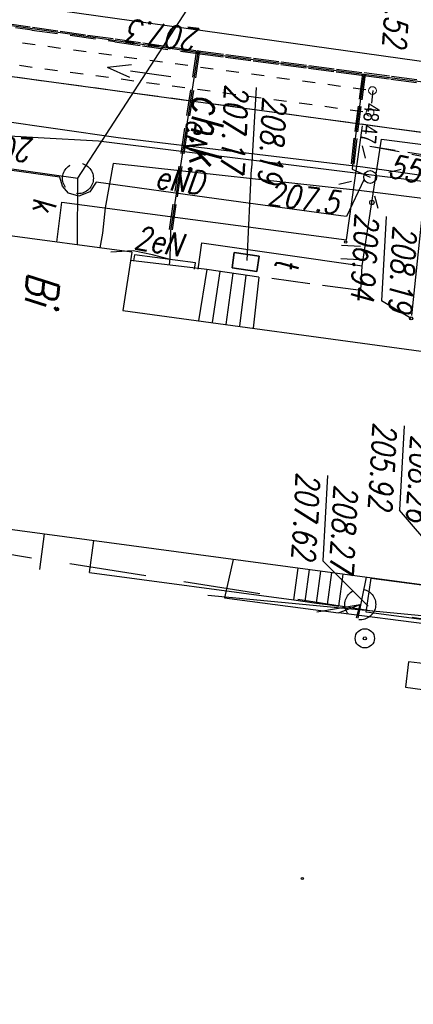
# Model space of a CAD drawing. Extents: x -110 to 11927435, y -6590197 to 5675023.
# Tile 17 of 71: x 11598449 to 11598464, y -1437284 to -1437245. Entities that reach past the tile are written whole.
import ezdxf
from ezdxf.enums import TextEntityAlignment as Align

# ---------------------------------------------------------------- set-up
doc = ezdxf.new("R2010")
doc.units = 0
doc.header["$PDMODE"] = 33
doc.header["$PDSIZE"] = 0.3
for name, pattern in [('BGT', [0]), ('BPB', [1.5, 1, -0.5]), ('BUD', [0]), ('KOC', [2, 1.5, -0.5]), ('KOJ', [0]), ('KOR', [1, 0.5, -0.5]), ('KOU', [1.5, 1, -0.5]), ('SCH', [0]), ('UBE', [1.5, 1, -0.5]), ('UOK', [1.5, 1, -0.5]), ('UOT', [1.5, 1, -0.5]), ('UPE', [0]), ('UPG', [0]), ('UPK', [0]), ('UPT', [0]), ('UPW', [0]), ('UXE', [1.5, 1, -0.5]), ('UXT', [1.5, 1, -0.5])]:
    doc.linetypes.add(name, pattern=pattern)
doc.layers.get('0').update_dxf_attribs({"color": 250, "linetype": 'CONTINUOUS', "lineweight": 100})
doc.layers.add('_0', color=7, linetype='CONTINUOUS')
for name, color, linetype, lineweight, plot in [('PP$$O', 209, 'CONTINUOUS', 13, False), ('PPUZO', 230, 'CONTINUOUS', 13, False), ('PPUZP', 230, 'CONTINUOUS', 13, False)]:
    doc.layers.add(name, color=color, linetype=linetype, lineweight=lineweight, plot=plot)
doc.styles.add('K1_ACAD', font='romans.shx', dxfattribs={"width": 0.8, "oblique": 12})
doc.styles.add('OPIS_PIK', font='txt', dxfattribs={"width": 0.8, "height": 1.2})
doc.styles.get("Standard").update_dxf_attribs({"font": 'Simplex.SHX', "width": 0.75})

# ---------------------------------------------------------------- blocks, each defined once
blk = doc.blocks.new('other_WSU')
at = {"linetype": 'Continuous'}
blk.add_circle((0, 0), 0.045, dxfattribs=at)
blk = doc.blocks.new('other_LAT')
at = {"linetype": 'Continuous'}
for p, q in [((0, 0.75), (0, 1.25)), ((-1.25, 0), (-0.75, 0)), ((0.75, 0), (1.25, 0)), ((0, -0.75), (0, -1.25))]:
    blk.add_line(p, q, dxfattribs=at)
blk = doc.blocks.new('other_SLS')
at = {"linetype": 'Continuous'}
blk.add_circle((0, 0), 0.25, dxfattribs=at)
blk = doc.blocks.new('other_UGE')
at = {"linetype": 'Continuous'}
blk.add_circle((0, 0), 0.0625, dxfattribs=at)
blk = doc.blocks.new('other_UGK')
at = {"linetype": 'Continuous'}
blk.add_circle((0, 0), 0.0625, dxfattribs=at)
blk = doc.blocks.new('TRA1')
at = {"linetype": 'Continuous'}
for p, q in [((-0.2625, -0.375), (-0.2625, 0.375)), ((0.2625, -0.375), (0.2625, 0.375))]:
    blk.add_line(p, q, dxfattribs=at)
blk = doc.blocks.new('other_WSP')
at = {"linetype": 'Continuous'}
blk.add_circle((0, 0), 0.045, dxfattribs=at)
blk = doc.blocks.new('other_UKK')
at = {"linetype": 'Continuous'}
blk.add_circle((0, 0), 0.375, dxfattribs=at)
blk = doc.blocks.new('other_WLD')
at = {"linetype": 'Continuous'}
for p, q in [((0.5, 0.333), (-0.5, 0.333)), ((-0.5, 0.333), (-0.5, -0.333)), ((0.5, -0.333), (0.5, 0.333)), ((-0.5, -0.333), (0.5, -0.333))]:
    blk.add_line(p, q, dxfattribs=at)
blk = doc.blocks.new('PIK_UZ')
at = {"layer": 'PPUZP'}
blk.add_point((0, 0), dxfattribs=at)
at = {"layer": 'PP$$O', "oblique": 15, "width": 0.8, "flags": 1}
blk.add_attdef('KOD', (1, -1.3), '', height=0.5, dxfattribs=at)
at = {"layer": 'PPUZO', "color": 0, "style": 'OPIS_PIK', "width": 0.8}
blk.add_attdef('NR_PKT', (1, -0.5), '', height=1.2, dxfattribs=at)
blk = doc.blocks.new('other_KCI')
at = {"linetype": 'Continuous'}
for p, q in [((0, 0), (1.585, 0)), ((1.585, 0.25), (2.5, 0)), ((1.585, -0.25), (2.5, 0))]:
    blk.add_line(p, q, dxfattribs=at)
blk = doc.blocks.new('mdcp Łuszczanowiece')
at = {"layer": '_0', "linetype": 'KOU'}
blk.add_line((6591228.89, 5674894.8), (6591226.55, 5674833.05), dxfattribs=at)
at = {"layer": '_0'}
blk.add_line((6591228.89, 5674894.8), (6591226.64, 5674835.34), dxfattribs=at)
at = {"layer": '_0', "linetype": 'UPG'}
for p, q in [((6591230.646, 5674894.444), (6591230.048, 5674871.689)), ((6591230.048, 5674871.689), (6591230.147, 5674869.328)), ((6591230.147, 5674869.328), (6591230.288, 5674865.953))]:
    blk.add_line(p, q, dxfattribs=at)
at = {"layer": '_0', "linetype": 'KOJ'}
for p, q in [((6591225.968, 5674889.524), (6591225.104, 5674869.049)), ((6591232.933, 5674881.668), (6591228.451, 5674881.861)), ((6591232.551, 5674870.492), (6591232.933, 5674881.668)), ((6591234.123, 5674870.453), (6591232.551, 5674870.492))]:
    blk.add_line(p, q, dxfattribs=at)
at = {"layer": '_0', "linetype": 'UPE'}
for p, q in [((6591231.165, 5674888.973), (6591230.978, 5674882.064)), ((6591226.44, 5674881.72), (6591226.58, 5674886)), ((6591230.17, 5674881.62), (6591230.41, 5674882.35)), ((6591230.521, 5674882.129), (6591232.036, 5674881.581)), ((6591230.978, 5674882.064), (6591230.862, 5674872.333)), ((6591226.22, 5674875.2), (6591226.44, 5674881.72)), ((6591226.44, 5674881.72), (6591228.97, 5674881.63)), ((6591228.97, 5674881.63), (6591230.17, 5674881.62)), ((6591232.036, 5674881.581), (6591232.028, 5674881.368)), ((6591232.028, 5674881.368), (6591231.835, 5674876.472)), ((6591231.835, 5674876.472), (6591231.652, 5674871.753)), ((6591234.396, 5674875.904), (6591234.316, 5674873.509)), ((6591234.646, 5674875.895), (6591234.396, 5674875.904)), ((6591225.54, 5674860.01), (6591226.22, 5674875.2)), ((6591226.22, 5674875.2), (6591233.25, 5674874.81)), ((6591233.25, 5674874.81), (6591234.32, 5674874.89)), ((6591234.359, 5674874.862), (6591234.257, 5674874.207)), ((6591234.32, 5674874.89), (6591234.59, 5674874.9)), ((6591234.257, 5674874.207), (6591234.169, 5674873.443)), ((6591234.316, 5674873.509), (6591234.557, 5674873.499)), ((6591234.169, 5674873.443), (6591234.305, 5674872.587)), ((6591230.862, 5674872.333), (6591232.609, 5674872.198)), ((6591232.609, 5674872.198), (6591233.604, 5674872.185)), ((6591233.604, 5674872.185), (6591234.184, 5674872.145)), ((6591231.652, 5674871.753), (6591232.05, 5674871.539)), ((6591232.05, 5674871.539), (6591232.255, 5674871.129)), ((6591232.255, 5674871.129), (6591232.175, 5674870.719)), ((6591231.925, 5674870.465), (6591231.591, 5674870.324)), ((6591232.175, 5674870.719), (6591231.925, 5674870.465)), ((6591231.591, 5674870.324), (6591231.416, 5674865.794))]:
    blk.add_line(p, q, dxfattribs=at)
at = {"layer": '_0', "linetype": 'Continuous'}
for p, q in [((6591247.214, 5674888.902), (6591243.222, 5674884.75)), ((6591239.935, 5674884.613), (6591243.222, 5674884.75)), ((6591235.738, 5674884.478), (6591235.169, 5674883.265)), ((6591247.063, 5674883.902), (6591245.475, 5674881.968)), ((6591231.882, 5674883.128), (6591235.169, 5674883.265)), ((6591242.156, 5674881.829), (6591245.475, 5674881.968)), ((6591227.376, 5674877.59), (6591230.533, 5674877.723)), ((6591234.116, 5674877.901), (6591230.533, 5674877.723)), ((6591231.567, 5674871.031), (6591224.359, 5674874.758))]:
    blk.add_line(p, q, dxfattribs=at)
at = {"layer": '_0', "linetype": 'UPK'}
for p, q in [((6591247.242, 5674877.65), (6591247.214, 5674888.902)), ((6591247.54, 5674886.244), (6591247.431, 5674882.776)), ((6591227.618, 5674884.529), (6591235.623, 5674884.486)), ((6591247.562, 5674883.554), (6591245.95, 5674883.731)), ((6591247.558, 5674883.488), (6591247.026, 5674883.59)), ((6591247.474, 5674881.931), (6591247.026, 5674883.59)), ((6591247.431, 5674882.776), (6591247.026, 5674883.59)), ((6591247.278, 5674878.306), (6591247.431, 5674882.776)), ((6591234.152, 5674871.259), (6591231.567, 5674871.031)), ((6591230.433, 5674845.059), (6591231.567, 5674871.031)), ((6591245.491, 5674871.068), (6591246.883, 5674871.018))]:
    blk.add_line(p, q, dxfattribs=at)
at = {"layer": '_0', "linetype": 'UXT'}
blk.add_line((6591229.216, 5674882.223), (6591229.572, 5674888.064), dxfattribs=at)
at = {"layer": '_0', "linetype": 'UXE'}
blk.add_line((6591229.761, 5674887.861), (6591229.216, 5674882.223), dxfattribs=at)
at = {"layer": '_0', "linetype": 'UPW'}
for p, q in [((6591230.047, 5674882.034), (6591230.263, 5674887.332)), ((6591229.836, 5674872.44), (6591230.047, 5674882.034)), ((6591229.548, 5674866.31), (6591229.836, 5674872.44))]:
    blk.add_line(p, q, dxfattribs=at)
at = {"layer": '_0', "linetype": 'BGT'}
for p, q in [((6591228.898, 5674882.651), (6591229.029, 5674886.56)), ((6591231.391, 5674882.515), (6591228.898, 5674882.651)), ((6591233.884, 5674882.379), (6591231.391, 5674882.515)), ((6591233.598, 5674876.071), (6591233.884, 5674882.379)), ((6591234.631, 5674876.034), (6591233.598, 5674876.071))]:
    blk.add_line(p, q, dxfattribs=at)
at = {"layer": '_0', "linetype": 'BUD'}
for p, q in [((6591236.518, 5674873.271), (6591237.015, 5674886.253)), ((6591246.028, 5674885.9), (6591244.218, 5674835.937)), ((6591234.231, 5674873.395), (6591233.208, 5674845.716)), ((6591234.231, 5674873.395), (6591236.518, 5674873.271))]:
    blk.add_line(p, q, dxfattribs=at)
at = {"layer": '_0', "linetype": 'SCH'}
for p, q in [((6591245.962, 5674883.916), (6591246.028, 5674885.9)), ((6591247.375, 5674886.017), (6591247.306, 5674883.842)), ((6591247.306, 5674883.842), (6591245.962, 5674883.916)), ((6591247.17, 5674882.767), (6591245.917, 5674882.813)), ((6591247.153, 5674882.324), (6591247.17, 5674882.767)), ((6591247.153, 5674882.324), (6591245.901, 5674882.37)), ((6591247.138, 5674881.882), (6591247.153, 5674882.324)), ((6591247.138, 5674881.882), (6591245.885, 5674881.928)), ((6591247.121, 5674881.44), (6591247.138, 5674881.882)), ((6591247.121, 5674881.44), (6591245.869, 5674881.486)), ((6591247.105, 5674880.998), (6591247.121, 5674881.44)), ((6591247.105, 5674880.998), (6591245.853, 5674881.044)), ((6591246.812, 5674872.971), (6591247.105, 5674880.998)), ((6591234.711, 5674878.42), (6591234.616, 5674876.374)), ((6591234.711, 5674878.42), (6591236.714, 5674878.391)), ((6591234.687, 5674877.908), (6591236.694, 5674877.855)), ((6591234.664, 5674877.397), (6591236.673, 5674877.319)), ((6591234.64, 5674876.885), (6591236.653, 5674876.783)), ((6591234.616, 5674876.374), (6591234.554, 5674873.378)), ((6591234.616, 5674876.374), (6591236.632, 5674876.247)), ((6591246.812, 5674872.971), (6591245.562, 5674873.017))]:
    blk.add_line(p, q, dxfattribs=at)
at = {"layer": '_0', "linetype": 'UBE'}
for p, q in [((6591226.42, 5674882.792), (6591226.455, 5674883.862)), ((6591226.53, 5674882.788), (6591226.565, 5674883.858)), ((6591226.385, 5674881.722), (6591226.42, 5674882.792)), ((6591226.495, 5674881.718), (6591226.53, 5674882.788)), ((6591226.348, 5674880.635), (6591226.385, 5674881.722)), ((6591226.438, 5674881.665), (6591227.703, 5674881.62)), ((6591226.442, 5674881.775), (6591227.707, 5674881.73)), ((6591226.458, 5674880.631), (6591226.495, 5674881.718)), ((6591227.703, 5674881.62), (6591228.968, 5674881.575)), ((6591227.707, 5674881.73), (6591228.972, 5674881.685)), ((6591228.97, 5674881.685), (6591230.17, 5674881.675)), ((6591228.97, 5674881.575), (6591230.17, 5674881.565)), ((6591226.312, 5674879.549), (6591226.348, 5674880.635)), ((6591226.422, 5674879.545), (6591226.458, 5674880.631)), ((6591226.275, 5674878.462), (6591226.312, 5674879.549)), ((6591226.385, 5674878.458), (6591226.422, 5674879.545)), ((6591226.238, 5674877.375), (6591226.275, 5674878.462)), ((6591226.348, 5674877.371), (6591226.385, 5674878.458)), ((6591226.202, 5674876.289), (6591226.238, 5674877.375)), ((6591226.312, 5674876.285), (6591226.348, 5674877.371)), ((6591226.165, 5674875.202), (6591226.202, 5674876.289)), ((6591226.275, 5674875.198), (6591226.312, 5674876.285)), ((6591226.116, 5674874.117), (6591226.165, 5674875.202)), ((6591226.178, 5674873.028), (6591226.278, 5674875.2)), ((6591226.217, 5674875.136), (6591233.247, 5674874.755)), ((6591226.223, 5674875.255), (6591233.255, 5674874.872)), ((6591230.91, 5674874.995), (6591232.081, 5674874.93)), ((6591226.068, 5674873.032), (6591226.116, 5674874.117)), ((6591226.019, 5674871.947), (6591226.068, 5674873.032)), ((6591226.129, 5674871.943), (6591226.178, 5674873.028)), ((6591225.971, 5674870.862), (6591226.019, 5674871.947)), ((6591225.988, 5674868.683), (6591226.122, 5674871.959)), ((6591225.922, 5674869.777), (6591225.971, 5674870.862)), ((6591225.874, 5674868.692), (6591225.922, 5674869.777)), ((6591225.825, 5674867.607), (6591225.874, 5674868.692)), ((6591225.9, 5674866.537), (6591225.984, 5674868.688))]:
    blk.add_line(p, q, dxfattribs=at)
at = {"layer": '_0', "linetype": 'KOC'}
for q in [(6591233.884, 5674882.379), (6591234.708, 5674878.52)]:
    blk.add_line((6591234.85, 5674882.421), q, dxfattribs=at)
at = {"layer": '_0', "linetype": 'KOR'}
for p, q in [((6591226.185, 5674859.373), (6591227.04, 5674882.129)), ((6591227.04, 5674882.132), (6591227.83, 5674882.112)), ((6591227.079, 5674859.338), (6591227.904, 5674882.108))]:
    blk.add_line(p, q, dxfattribs=at)
at = {"layer": '_0', "linetype": 'UPT'}
for p, q in [((6591247.278, 5674878.313), (6591245.761, 5674878.507)), ((6591233.85, 5674877.371), (6591233.899, 5674878.353)), ((6591233.899, 5674878.353), (6591234.499, 5674878.323)), ((6591234.499, 5674878.323), (6591234.45, 5674877.341)), ((6591234.45, 5674877.341), (6591233.85, 5674877.371))]:
    blk.add_line(p, q, dxfattribs=at)
at = {"layer": '_0', "linetype": 'UOT'}
for p, q in [((6591233.899, 5674878.353), (6591233.85, 5674877.371)), ((6591234.499, 5674878.323), (6591233.899, 5674878.353)), ((6591234.45, 5674877.341), (6591234.499, 5674878.323)), ((6591233.85, 5674877.371), (6591234.45, 5674877.341))]:
    blk.add_line(p, q, dxfattribs=at)
at = {"layer": '_0', "linetype": 'BPB', "ltscale": 3}
blk.add_lwpolyline([(6591165.185, 5674987.457), (6591158.691, 5674859.807), (6591109.553, 5674863.045), (6591110.755, 5674725.53), (6591237.72, 5674719.424), (6591252.958, 5674983.187)], close=True, dxfattribs=at)
at = {"layer": '_0', "linetype": 'UOK'}
for centre in [(6591247.026, 5674883.59), (6591231.567, 5674871.031)]:
    blk.add_circle(centre, 0.6, dxfattribs=at)
at = {"layer": '_0', "linetype": 'BGT'}
blk.add_circle((6591231.391, 5674882.515), 0.085, dxfattribs=at)
at = {"layer": '_0', "color": 253}
for name, p, rotation in [('other_WLD', (6591249.578, 5674885.999), 358.7774672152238), ('other_UGK', (6591235.738, 5674884.478), 272.3993814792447), ('other_UKK', (6591248.325, 5674883.894), 2.398588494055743), ('other_LAT', (6591230.41, 5674882.35), 289.2900021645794), ('other_UGK', (6591248.325, 5674883.894), 2.398588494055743), ('other_WSP', (6591257.877, 5674882.383), 2.399052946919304), ('TRA1', (6591233.405, 5674881.882), 2.397768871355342), ('other_WSU', (6591233.025, 5674881.652), 2.397741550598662), ('other_KCI', (6591227.284, 5674874.248), 267.1879521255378)]:
    blk.add_blockref(name, p, dxfattribs=dict(at, rotation=rotation))
at = {"layer": '_0'}
for name, p, rotation in [('other_UGK', (6591235.738, 5674884.478), 272.3993814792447), ('other_LAT', (6591230.41, 5674882.35), 289.2900021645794), ('TRA1', (6591233.405, 5674881.882), 2.397768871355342), ('other_WSU', (6591233.025, 5674881.652), 2.397741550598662)]:
    blk.add_blockref(name, p, dxfattribs=dict(at, rotation=rotation))
at = {"layer": '_0', "xscale": 0.5, "yscale": 0.5, "zscale": 0.5}
for p, values in [((6591227.046, 5674882.115, 208.251), {'NR_PKT': '48'}), ((6591227.903, 5674882.107, 208.266), {'NR_PKT': '47'})]:
    blk.add_blockref('PIK_UZ', p, dxfattribs=at).add_auto_attribs(values)
at = {"layer": '_0'}
for name, p in [('other_SLS', (6591230.41, 5674882.35)), ('other_UGE', (6591226.22, 5674875.2))]:
    blk.add_blockref(name, p, dxfattribs=at)
at = {"layer": '_0', "color": 253}
for name, p in [('other_SLS', (6591230.41, 5674882.35)), ('other_UGE', (6591226.22, 5674875.2))]:
    blk.add_blockref(name, p, dxfattribs=at)
at = {"layer": '_0', "style": 'K1_ACAD', "oblique": 12, "width": 0.8}
for s, height, rotation, p in [('557/13', 0.9, 83.4922, (6591230.329, 5674883.009)), ('207.5', 0.9, 87.7501, (6591231.873, 5674878.453)), ('ch.k.', 1.25, 2.3976, (6591227.832, 5674875.176)), ('eN', 0.9, 356.87, (6591228.82, 5674875.06)), ('eND', 0.9, 87.7502, (6591231.652, 5674874.027)), ('2eN', 0.9, 85.4172, (6591234.075, 5674873.437)), ('206.93', 0.9, 272.3996, (6591230.206, 5674869.201))]:
    blk.add_text(s, height=height, rotation=rotation, dxfattribs=at).set_placement(p)
for s, rotation, p in [('208.26', 2.3983, (6591240.206, 5674885.825)), ('208.19', 2.3979, (6591232.153, 5674884.34)), ('205.92', 2.3983, (6591239.867, 5674884.31)), ('207.52', 2.3973, (6591221.876, 5674883.112)), ('208.27', 2.3984, (6591242.427, 5674883.041)), ('206.94', 2.3979, (6591231.814, 5674882.825)), ('207.62', 2.3984, (6591242.088, 5674881.525)), ('t', 2.3978, (6591233.867, 5674879.905)), ('208.19', 2.3977, (6591227.647, 5674878.803)), ('207.17', 2.3977, (6591227.309, 5674877.287)), ('207.3', 267.42, (6591226.22, 5674875.2))]:
    blk.add_text(s, height=0.9, rotation=rotation, dxfattribs=at).set_placement(p, align=Align.TOP_LEFT)
blk.add_text('Bi', height=1.25, dxfattribs=at).set_placement((6591235.375, 5674870.694), align=Align.TOP_LEFT)
blk.add_text('k', height=0.9, rotation=2.3978, dxfattribs=at).set_placement((6591232.989, 5674869.401), align=Align.RIGHT)

msp = doc.modelspace()

# ---------------------------------------------------------------- block references
at = {"layer": '_0', "linetype": 'ByBlock', "lineweight": 9, "rotation": 264.4213637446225}
msp.add_blockref('mdcp Łuszczanowiece', (6591203.335, 5674426.677), dxfattribs=at)

doc.saveas('drawing.dxf')
